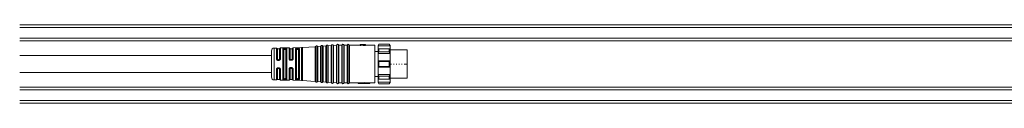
# Model space of a CAD drawing. Header units: millimetres. Extents: x -1079 to 3821, y 211 to 861.
# Tile 5 of 26: x -653 to -281, y 212 to 242. Entities that reach past the tile are written whole.
import ezdxf

# ---------------------------------------------------------------- set-up
doc = ezdxf.new("R2010")
doc.units = ezdxf.units.MM

# ---------------------------------------------------------------- blocks, each defined once
blk = doc.blocks.new('Drawing View3')
at = {"color": 7, "linetype": 'Continuous', "lineweight": 18}
for p, q in [((1877.5, 18), (77.5, 18)), ((1877.5, 17), (77.5, 17)), ((1877.5, 13.05), (77.5, 13.05)), ((1877.5, 12.05), (77.5, 12.05)), ((172.7, 8.27), (172.7, -1.77)), ((174.53, 9.28), (173.68, 9.27)), ((173.68, 9.27), (173.68, -2.76)), ((174.53, 9.28), (174.53, 9.28)), ((174.53, 5.26), (174.53, 9.28)), ((174.72, 9.16), (174.72, 9.17)), ((174.72, 5.22), (174.72, 9.16)), ((175.7, 9.05), (174.9, 9.05)), ((174.9, 9.05), (174.9, 5.18)), ((175.7, 5.18), (175.7, 9.05)), ((175.89, 9.18), (175.89, 5.23)), ((179.31, 9.36), (176.07, 9.31)), ((176.07, 9.31), (176.07, 5.27)), ((176.92, -2.45), (176.92, 8.95)), ((177.11, 8.82), (177.11, -2.32)), ((177.3, 8.69), (177.3, -2.19)), ((177.8, 9.17), (177.6, 9.16)), ((177.8, 8.98), (177.6, 8.98)), ((177.6, 8.79), (177.8, 8.79)), ((178.1, -2.19), (178.1, 8.69)), ((178.29, -2.33), (178.29, 8.83)), ((178.48, 8.97), (178.48, -2.47)), ((179.31, 9.36), (179.31, 9.36)), ((179.31, 5.36), (179.31, 9.36)), ((179.51, 5.31), (179.51, 9.2)), ((180.5, 9.05), (179.7, 9.05)), ((179.7, 9.05), (179.7, 5.25)), ((180.5, 5.25), (180.5, 9.05)), ((180.7, 9.22), (180.7, 5.31)), ((183.98, 9.44), (180.89, 9.38)), ((180.89, 9.38), (180.89, 5.37)), ((181.76, 9.12), (181.7, 9.02)), ((181.7, -2.52), (181.7, 9.02)), ((181.9, 8.86), (181.9, -2.36)), ((182.1, 8.69), (182.1, -2.19)), ((182.4, 8.98), (182.4, 9.05)), ((182.6, 9.05), (182.4, 9.05)), ((182.4, 8.98), (182.6, 8.98)), ((182.4, 8.79), (182.6, 8.79)), ((182.6, 9.05), (182.6, 8.98)), ((182.9, -2.19), (182.9, 8.69)), ((183.09, 8.9), (183.1, 8.87)), ((183.1, -2.37), (183.1, 8.87)), ((183.3, 9.04), (183.28, 9.09)), ((183.3, 9.04), (183.3, -2.54)), ((183.98, 9.43), (183.98, 9.44)), ((183.98, -2.94), (183.98, 9.43)), ((189.24, 9.8), (184.42, 9.45)), ((184.42, 9.45), (184.42, -2.95)), ((184.42, 9.45), (184.42, 9.45)), ((189.24, -3.3), (189.24, 9.8)), ((189.24, 9.8), (189.24, 9.8)), ((189.42, 9.93), (189.42, -3.43)), ((189.42, 9.93), (189.42, 9.93)), ((189.97, 9.97), (189.97, -3.47)), ((191.24, 9.94), (190.16, 9.86)), ((190.16, 9.86), (190.16, 9.86)), ((190.16, 9.86), (190.16, -3.36)), ((191.24, -3.44), (191.24, 9.94)), ((191.24, 9.94), (191.24, 9.94)), ((191.42, 10.07), (191.42, -3.57)), ((191.42, 10.07), (191.42, 10.07)), ((191.97, 10.11), (191.97, -3.61)), ((193.24, 10.08), (192.16, 10.01)), ((192.16, 10.01), (192.16, 10)), ((192.16, 10), (192.16, -3.51)), ((193.24, -3.58), (193.24, 10.08)), ((193.24, 10.08), (193.24, 10.08)), ((193.42, 10.22), (193.42, 10.21)), ((193.42, 10.21), (193.42, -3.72)), ((193.97, 10.25), (193.97, -3.75)), ((195.24, 10.23), (194.16, 10.15)), ((194.16, 10.15), (194.16, 10.15)), ((194.16, 10.15), (194.16, -3.65)), ((195.24, 10.22), (195.24, 10.23)), ((195.24, -3.73), (195.24, 10.22)), ((195.42, 10.36), (195.42, -3.86)), ((195.42, 10.36), (195.42, 10.36)), ((195.97, 10.4), (195.97, -3.9)), ((197.24, 10.37), (196.16, 10.29)), ((196.16, 10.29), (196.16, 10.29)), ((196.16, 10.29), (196.16, -3.79)), ((197.24, -3.87), (197.24, 10.37)), ((197.24, 10.37), (197.24, 10.37)), ((197.42, 10.5), (197.42, -4)), ((197.42, 10.5), (197.42, 10.5)), ((197.97, 10.52), (197.97, -4.02)), ((198.16, 10.4), (198.16, 10.4)), ((198.16, 10.4), (198.16, -3.9)), ((199.24, 10.4), (198.16, 10.4)), ((199.24, -3.9), (199.24, 10.4)), ((199.24, 10.4), (199.24, 10.4)), ((199.43, 10.52), (199.43, -4.02)), ((199.43, 10.52), (199.43, 10.52)), ((199.97, 10.52), (199.97, -4.02)), ((200.16, 10.4), (200.16, 10.4)), ((200.16, 10.4), (200.16, -3.9)), ((201.24, 10.4), (200.16, 10.4)), ((201.24, -3.9), (201.24, 10.4)), ((201.24, 10.4), (201.24, 10.4)), ((201.43, 10.52), (201.43, -4.02)), ((201.43, 10.52), (201.43, 10.52)), ((201.97, 10.52), (201.97, -4.02)), ((202.16, 10.4), (202.16, 10.4)), ((202.16, 10.4), (202.16, -3.9)), ((206.2, 10.4), (202.16, 10.4)), ((206.2, 10.6), (206.41, 10.6)), ((206.2, 10.6), (206.2, 10.43)), ((206.41, 10.43), (206.2, 10.43)), ((206.2, 10.23), (206.2, 10.43)), ((206.2, 10.23), (206.41, 10.23)), ((206.41, 10.6), (207.48, 10.5)), ((206.41, 10.59), (207.35, 10.46)), ((206.41, 10.43), (206.41, 10.59)), ((206.41, 10.23), (206.41, 10.43)), ((206.41, 10.39), (207.35, 10.25)), ((207.73, 10.6), (206.46, 10.6)), ((207.35, 10.25), (207.35, 10.46)), ((207.48, 10.24), (207.48, 10.44)), ((207.65, 10.48), (207.73, 10.48)), ((207.73, 10.43), (207.65, 10.43)), ((207.65, 10.23), (207.65, 10.43)), ((207.65, 10.23), (207.73, 10.23)), ((207.73, 10.6), (207.73, 10.59)), ((207.73, 10.48), (207.73, 10.59)), ((207.73, 10.23), (207.73, 10.43)), ((207.86, 10.5), (207.86, 10.59)), ((207.9, 10.24), (207.9, 10.44)), ((207.94, 10.52), (207.94, 10.58)), ((207.99, 10.56), (207.99, 10.54)), ((208.2, 10.6), (208.02, 10.6)), ((208.07, 10.27), (208.07, 10.47)), ((208.16, 10.3), (208.16, 10.5)), ((208.2, 10.56), (208.2, 10.6)), ((208.2, 10.54), (208.2, 10.56)), ((208.2, 10.34), (208.2, 10.54)), ((211.7, 10.4), (208.2, 10.4)), ((211.7, -3.9), (211.7, 10.4)), ((213, 7.98), (211.7, 7.98)), ((213.3, 10.75), (213, 10.25)), ((213, 10.14), (213.3, 10.69)), ((213, 10.25), (213, 10.14)), ((213, 10.14), (217.5, 10.14)), ((213, 10.14), (213, 9)), ((213.3, 8.99), (213, 9)), ((213, 9), (213, 7.24)), ((213, 9), (217.5, 9)), ((213, 7.24), (213.3, 7.86)), ((217.2, 10.75), (213.3, 10.75)), ((213.3, 10.75), (213.3, 10.69)), ((213.3, 10.69), (217.2, 10.69)), ((213.3, 8.99), (213.3, 8.55)), ((213.3, 8.99), (217.2, 8.99)), ((213.3, 8.55), (213.3, 7.86)), ((213.3, 7.86), (217.2, 7.86)), ((217.5, 10.25), (217.2, 10.75)), ((217.2, 10.69), (217.2, 10.75)), ((217.2, 10.69), (217.5, 10.14)), ((217.5, 9), (217.2, 8.99)), ((217.2, 8.55), (217.2, 8.99)), ((217.2, 7.86), (217.2, 8.55)), ((217.2, 7.86), (217.5, 7.24)), ((217.5, 10.14), (217.5, 10.25)), ((217.5, 9), (217.5, 10.14)), ((217.5, 7.24), (217.5, 9)), ((224, 8.65), (217.5, 8.65)), ((224, 3.25), (224, 8.65)), ((175.2, 4.75), (175.2, 4.89)), ((175.2, 4.89), (175.4, 4.89)), ((175.2, 4.75), (175.4, 4.75)), ((175.2, 4.6), (175.4, 4.6)), ((175.4, 4.75), (175.4, 4.89)), ((179.67, 4.93), (179.6, 5.02)), ((179.66, 4.95), (179.7, 4.93)), ((179.66, 4.95), (179.68, 4.94)), ((179.68, 4.94), (179.67, 4.94)), ((179.67, 4.94), (179.68, 4.94)), ((180.2, 4.96), (180, 4.96)), ((180, 4.82), (180.2, 4.82)), ((180.61, 5.04), (180.63, 5.05)), ((180.65, 5.11), (180.63, 5.05)), ((213, 7.24), (217.5, 7.24)), ((213, 7.24), (213, 4.5)), ((213, 4.5), (213, 3.25)), ((213.3, 4.18), (213, 4.5)), ((213, 4.5), (217.5, 4.5)), ((213.3, 4.18), (213.3, 3.25)), ((213.3, 4.18), (217.2, 4.18)), ((217.5, 4.5), (217.2, 4.18)), ((217.2, 3.25), (217.2, 4.18)), ((217.5, 4.5), (217.5, 7.24)), ((217.5, 3.25), (217.5, 4.5)), ((174.53, -2.78), (174.53, 1.17)), ((174.72, -2.67), (174.72, 1.21)), ((174.9, 1.25), (174.9, -2.55)), ((175.4, 1.83), (175.2, 1.83)), ((175.4, 1.68), (175.2, 1.68)), ((175.2, 1.68), (175.2, 1.54)), ((175.4, 1.54), (175.2, 1.54)), ((175.4, 1.68), (175.4, 1.54)), ((175.7, -2.55), (175.7, 1.25)), ((175.89, 1.2), (175.89, -2.68)), ((176.07, 1.16), (176.07, -2.8)), ((179.31, -2.86), (179.31, 1.21)), ((179.51, -2.7), (179.51, 1.27)), ((179.61, 1.57), (179.69, 1.66)), ((179.68, 1.63), (179.71, 1.66)), ((179.71, 1.66), (179.69, 1.66)), ((179.7, 1.32), (179.7, -2.55)), ((180.2, 1.75), (180, 1.75)), ((180, 1.61), (180.2, 1.61)), ((180.5, -2.55), (180.5, 1.32)), ((180.56, 1.6), (180.52, 1.63)), ((180.6, 1.55), (180.62, 1.54)), ((180.6, 1.55), (180.62, 1.54)), ((180.62, 1.54), (180.65, 1.47)), ((180.62, 1.54), (180.65, 1.47)), ((180.7, 1.26), (180.7, -2.72)), ((180.89, 1.21), (180.89, -2.88)), ((213, 3.25), (213, 2)), ((213, 2), (213.3, 2.32)), ((213, 2), (217.5, 2)), ((213, 2), (213, -0.74)), ((213.3, 3.25), (213.3, 2.32)), ((213.3, 2.32), (217.2, 2.32)), ((217.2, 2.32), (217.2, 3.25)), ((217.2, 2.32), (217.5, 2)), ((217.5, 2), (217.5, 3.25)), ((217.5, -0.74), (217.5, 2)), ((217.85, 3.25), (218.04, 3.25)), ((218.85, 3.25), (219.04, 3.25)), ((219.85, 3.25), (220.04, 3.25)), ((220.85, 3.25), (221.04, 3.25)), ((221.85, 3.25), (222.04, 3.25)), ((222.85, 3.25), (224, 3.25)), ((224, -2.15), (224, 3.25)), ((173.68, -2.76), (173.68, -2.77)), ((174.53, -2.78), (173.68, -2.77)), ((174.9, -2.55), (175.7, -2.55)), ((176.07, -2.8), (176.07, -2.81)), ((179.31, -2.86), (176.07, -2.81)), ((177.8, -2.29), (177.6, -2.29)), ((177.6, -2.48), (177.8, -2.48)), ((177.6, -2.66), (177.8, -2.67)), ((179.7, -2.55), (180.5, -2.55)), ((183.98, -2.94), (180.89, -2.88)), ((180.89, -2.88), (180.89, -2.88)), ((181.7, -2.52), (181.76, -2.62)), ((182.6, -2.29), (182.4, -2.29)), ((182.4, -2.55), (182.4, -2.48)), ((182.6, -2.48), (182.4, -2.48)), ((182.4, -2.55), (182.6, -2.55)), ((182.6, -2.48), (182.6, -2.55)), ((183.1, -2.37), (183.09, -2.4)), ((184.42, -2.95), (189.24, -3.3)), ((191.24, -3.44), (190.16, -3.36)), ((193.24, -3.58), (192.16, -3.51)), ((195.24, -3.73), (194.16, -3.65)), ((213, -1.47), (211.7, -1.47)), ((213, -0.74), (217.5, -0.74)), ((213.3, -1.36), (213, -0.74)), ((213, -0.74), (213, -2.5)), ((213, -2.5), (213.3, -2.49)), ((213, -2.5), (217.5, -2.5)), ((213, -2.5), (213, -3.64)), ((213, -3.64), (217.5, -3.64)), ((213.3, -4.19), (213, -3.64)), ((213, -3.64), (213, -3.75)), ((213.3, -1.36), (217.2, -1.36)), ((213.3, -1.36), (213.3, -2.05)), ((213.3, -2.05), (213.3, -2.49)), ((213.3, -2.49), (217.2, -2.49)), ((217.5, -0.74), (217.2, -1.36)), ((217.2, -2.05), (217.2, -1.36)), ((217.2, -2.49), (217.2, -2.05)), ((217.2, -2.49), (217.5, -2.5)), ((217.5, -3.64), (217.2, -4.19)), ((217.5, -2.5), (217.5, -0.74)), ((217.5, -2.15), (224, -2.15)), ((217.5, -3.64), (217.5, -2.5)), ((217.5, -3.75), (217.5, -3.64)), ((1877.5, -5.55), (77.5, -5.55)), ((1877.5, -6.55), (77.5, -6.55)), ((197.24, -3.87), (196.16, -3.79)), ((199.24, -3.9), (198.16, -3.9)), ((201.24, -3.9), (200.16, -3.9)), ((203.54, -3.9), (202.16, -3.9)), ((203.54, -3.9), (203.77, -3.9)), ((205.4, -3.9), (203.77, -3.9)), ((207.9, -3.84), (205.4, -3.84)), ((205.4, -3.84), (205.4, -4.04)), ((205.4, -4.04), (205.4, -4.1)), ((205.4, -4.04), (207.9, -4.04)), ((205.4, -4.1), (209.9, -4.1)), ((207.9, -3.74), (209.9, -3.9)), ((207.9, -3.74), (207.9, -3.95)), ((207.9, -3.95), (209.9, -4.1)), ((207.9, -3.95), (207.9, -4.04)), ((211.7, -3.9), (209.9, -3.9)), ((209.9, -3.9), (209.9, -4.1)), ((213, -3.75), (213.3, -4.25)), ((213.3, -4.19), (217.2, -4.19)), ((213.3, -4.19), (213.3, -4.25)), ((213.3, -4.25), (217.2, -4.25)), ((217.2, -4.25), (217.5, -3.75)), ((217.2, -4.25), (217.2, -4.19)), ((1877.5, -10.5), (77.5, -10.5)), ((1877.5, -11.5), (77.5, -11.5))]:
    blk.add_line(p, q, dxfattribs=at)
at = {"color": 7, "linetype": 'Continuous', "lineweight": 18, "flags": 128}
for points in [[(182.6, 9.25), (182.48, 9.25), (182.4, 9.24)], [(180, 4.67), (180.11, 4.67), (180.2, 4.67)], [(180.2, 1.91), (180.08, 1.91), (180, 1.91)], [(182.4, -2.55), (182.4, -2.58), (182.4, -2.61), (182.4, -2.65), (182.4, -2.67), (182.4, -2.7), (182.4, -2.72), (182.4, -2.73), (182.4, -2.74)], [(182.4, -2.74), (182.51, -2.75), (182.6, -2.75)]]:
    blk.add_lwpolyline(points, dxfattribs=at)
at = {"color": 7, "linetype": 'Continuous', "lineweight": 18}
for centre, radius, start, end in [((173.7, 8.27), 1, 90.9414, 180), ((174.54, 9.08), 0.2, 25.1232, 90.9414), ((174.9, 9.25), 0.2, 205.1232, 270), ((175.7, 9.25), 0.2, 270, 338.8076), ((176.07, 9.11), 0.2, 90.9414, 158.8076), ((179.31, 9.16), 0.2, 13.2085, 90.9414), ((179.7, 9.25), 0.2, 193.2085, 270), ((180.5, 9.25), 0.2, 270, 350.5945), ((180.89, 9.18), 0.2, 90.9414, 170.5945), ((183.85, 17.43), 8, 270.9414, 274.0718), ((189.23, 10), 0.2, 274.0718, 340.4937), ((189.7, 9.83), 0.3, 90, 160.4937), ((189.7, 9.83), 0.3, 27.65, 90), ((190.14, 10.06), 0.2, 207.65, 270), ((190.14, 10.06), 0.2, 270, 274.0718), ((191.23, 10.14), 0.2, 274.0718, 340.4937), ((191.7, 9.97), 0.3, 90, 160.4937), ((191.7, 9.97), 0.3, 27.65, 90), ((192.14, 10.2), 0.2, 207.65, 270), ((192.14, 10.2), 0.2, 270, 274.0718), ((193.23, 10.28), 0.2, 274.0718, 340.4937), ((193.7, 10.12), 0.3, 90, 160.4937), ((193.7, 10.12), 0.3, 27.65, 90), ((194.14, 10.35), 0.2, 207.65, 270), ((194.14, 10.35), 0.2, 270, 274.0718), ((195.23, 10.42), 0.2, 274.0718, 340.4937), ((195.7, 10.26), 0.3, 90, 160.4937), ((195.7, 10.26), 0.3, 27.65, 90), ((196.14, 10.49), 0.2, 207.65, 270), ((196.14, 10.49), 0.2, 270, 274.0718), ((197.23, 10.57), 0.2, 274.0718, 340.4937), ((197.7, 10.4), 0.3, 90, 160.4937), ((197.7, 10.4), 0.3, 23.5782, 90), ((198.16, 10.6), 0.2, 203.5782, 270), ((199.24, 10.6), 0.2, 270, 336.4218), ((199.7, 10.4), 0.3, 90, 156.4218), ((199.7, 10.4), 0.3, 23.5782, 90), ((200.16, 10.6), 0.2, 203.5782, 270), ((201.24, 10.6), 0.2, 270, 336.4218), ((201.7, 10.4), 0.3, 90, 156.4218), ((201.7, 10.4), 0.3, 23.5782, 90), ((202.16, 10.6), 0.2, 203.5782, 270), ((173.7, -1.77), 1, 180, 269.0586), ((174.54, -2.58), 0.2, 269.0586, 334.8768), ((174.9, -2.75), 0.2, 90, 154.8768), ((175.7, -2.75), 0.2, 21.1924, 90), ((176.07, -2.61), 0.2, 201.1924, 269.0586), ((179.31, -2.66), 0.2, 269.0586, 346.7915), ((179.7, -2.75), 0.2, 90, 166.7915), ((180.5, -2.75), 0.2, 9.4055, 90), ((180.89, -2.68), 0.2, 189.4055, 269.0586), ((183.85, -10.93), 8, 85.9282, 89.0586), ((189.23, -3.5), 0.2, 19.5063, 85.9282), ((189.7, -3.33), 0.3, 199.5063, 270), ((189.7, -3.33), 0.3, 270, 332.35), ((190.14, -3.56), 0.2, 90, 152.35), ((190.14, -3.56), 0.2, 85.9282, 90), ((191.23, -3.64), 0.2, 19.5063, 85.9282), ((191.7, -3.47), 0.3, 199.5063, 270), ((191.7, -3.47), 0.3, 270, 332.35), ((192.14, -3.7), 0.2, 90, 152.35), ((192.14, -3.7), 0.2, 85.9282, 90), ((193.23, -3.78), 0.2, 19.5063, 85.9282), ((193.7, -3.62), 0.3, 199.5063, 270), ((194.14, -3.85), 0.2, 90, 152.35), ((194.14, -3.85), 0.2, 85.9282, 90), ((193.7, -3.62), 0.3, 270, 332.35), ((195.23, -3.92), 0.2, 19.5063, 85.9282), ((195.7, -3.76), 0.3, 199.5063, 270), ((195.7, -3.76), 0.3, 270, 332.35), ((196.14, -3.99), 0.2, 90, 152.35), ((196.14, -3.99), 0.2, 85.9282, 90), ((197.23, -4.07), 0.2, 19.5063, 85.9282), ((197.7, -3.9), 0.3, 199.5063, 270), ((197.7, -3.9), 0.3, 270, 336.4218), ((198.16, -4.1), 0.2, 90, 156.4218), ((199.24, -4.1), 0.2, 23.5782, 90), ((199.7, -3.9), 0.3, 203.5782, 270), ((199.7, -3.9), 0.3, 270, 336.4218), ((200.16, -4.1), 0.2, 90, 156.4218), ((201.24, -4.1), 0.2, 23.5782, 90), ((201.7, -3.9), 0.3, 203.5782, 270), ((201.7, -3.9), 0.3, 270, 336.4218), ((202.16, -4.1), 0.2, 90, 156.4218)]:
    blk.add_arc(centre, radius, start, end, dxfattribs=at)
for points, knots in [([(177.6, 9.16), (177.5, 9.16), (177.3, 9.15), (177.08, 9.1), (176.94, 9.03), (176.93, 8.97), (176.92, 8.95)], [0, 0, 0, 0, 0.267435, 0.545129, 0.771587, 1, 1, 1, 1]), ([(177.11, 8.82), (177.12, 8.84), (177.13, 8.89), (177.24, 8.93), (177.38, 8.96), (177.5, 8.97), (177.57, 8.97), (177.6, 8.98)], [0, 0, 0, 0, 0.25154, 0.501516, 0.750497, 0.875418, 1, 1, 1, 1]), ([(177.3, 8.69), (177.31, 8.71), (177.32, 8.74), (177.4, 8.77), (177.5, 8.79), (177.57, 8.79), (177.6, 8.79)], [0, 0, 0, 0, 0.286333, 0.566645, 0.783294, 1, 1, 1, 1]), ([(177.6, 9.16), (177.6, 9.15), (177.6, 9.14), (177.6, 9.1), (177.6, 9.04), (177.6, 9), (177.6, 8.98)], [0, 0, 0, 0, 0.251401, 0.499942, 0.748554, 1, 1, 1, 1]), ([(178.48, 8.97), (178.47, 9), (178.46, 9.05), (178.37, 9.09), (178.26, 9.13), (178.1, 9.16), (177.93, 9.17), (177.84, 9.17), (177.8, 9.17)], [0, 0, 0, 0, 0.249761, 0.383741, 0.512149, 0.756159, 0.878095, 1, 1, 1, 1]), ([(177.8, 9.17), (177.8, 9.16), (177.8, 9.15), (177.8, 9.1), (177.8, 9.04), (177.8, 9), (177.8, 8.98)], [0, 0, 0, 0, 0.24324, 0.500063, 0.756851, 1, 1, 1, 1]), ([(177.8, 8.98), (177.83, 8.98), (177.9, 8.98), (178.02, 8.97), (178.16, 8.94), (178.27, 8.9), (178.29, 8.85), (178.29, 8.83)], [0, 0, 0, 0, 0.124869, 0.250002, 0.498994, 0.749016, 1, 1, 1, 1]), ([(177.8, 8.79), (177.84, 8.79), (177.93, 8.79), (178.03, 8.76), (178.09, 8.73), (178.1, 8.71), (178.1, 8.69)], [0, 0, 0, 0, 0.275977, 0.551671, 0.772108, 1, 1, 1, 1]), ([(182.4, 9.24), (182.33, 9.24), (182.2, 9.24), (182.01, 9.21), (181.86, 9.17), (181.79, 9.13), (181.76, 9.12)], [0, 0, 0, 0, 0.24118, 0.484217, 0.736021, 1, 1, 1, 1]), ([(181.94, 8.92), (181.94, 8.95), (181.93, 8.99), (181.88, 9.06), (181.82, 9.1), (181.78, 9.11), (181.76, 9.12)], [0, 0, 0, 0, 0.241453, 0.500003, 0.758551, 1, 1, 1, 1]), ([(181.9, 8.86), (181.9, 8.87), (181.91, 8.89), (181.93, 8.91), (181.94, 8.92)], [0, 0, 0, 0, 0.500952, 1, 1, 1, 1]), ([(181.94, 8.92), (181.97, 8.94), (182.01, 8.98), (182.12, 9.02), (182.26, 9.04), (182.35, 9.05), (182.4, 9.05)], [0, 0, 0, 0, 0.257979, 0.509232, 0.755839, 1, 1, 1, 1]), ([(181.94, 8.92), (181.97, 8.93), (182.02, 8.95), (182.13, 8.97), (182.26, 8.98), (182.35, 8.98), (182.4, 8.98)], [0, 0, 0, 0, 0.261383, 0.514816, 0.760828, 1, 1, 1, 1]), ([(182.1, 8.69), (182.11, 8.71), (182.12, 8.74), (182.2, 8.77), (182.3, 8.79), (182.37, 8.79), (182.4, 8.79)], [0, 0, 0, 0, 0.286333, 0.566645, 0.783294, 1, 1, 1, 1]), ([(182.6, 9.25), (182.68, 9.25), (182.84, 9.25), (183.05, 9.22), (183.21, 9.17), (183.26, 9.12), (183.28, 9.09)], [0, 0, 0, 0, 0.239621, 0.485413, 0.736282, 1, 1, 1, 1]), ([(182.6, 9.05), (182.66, 9.05), (182.78, 9.05), (182.93, 9.02), (183.04, 8.97), (183.07, 8.93), (183.09, 8.9)], [0, 0, 0, 0, 0.249725, 0.496887, 0.739826, 1, 1, 1, 1]), ([(182.6, 8.98), (182.66, 8.98), (182.77, 8.98), (182.92, 8.96), (183.04, 8.94), (183.07, 8.91), (183.09, 8.9)], [0, 0, 0, 0, 0.2461749, 0.4947133, 0.7402225, 1, 1, 1, 1]), ([(182.6, 8.79), (182.64, 8.79), (182.73, 8.79), (182.83, 8.76), (182.89, 8.73), (182.9, 8.71), (182.9, 8.69)], [0, 0, 0, 0, 0.2759772, 0.5516711, 0.7721081, 1, 1, 1, 1]), ([(183.09, 8.9), (183.09, 8.93), (183.1, 8.97), (183.15, 9.03), (183.21, 9.08), (183.26, 9.09), (183.28, 9.09)], [0, 0, 0, 0, 0.241118, 0.500002, 0.758885, 1, 1, 1, 1]), ([(207.35, 10.46), (207.37, 10.45), (207.42, 10.45), (207.46, 10.44), (207.48, 10.44)], [0, 0, 0, 0, 0.56, 1, 1, 1, 1]), ([(207.35, 10.25), (207.37, 10.25), (207.42, 10.24), (207.46, 10.24), (207.48, 10.24)], [0, 0, 0, 0, 0.5599998, 1, 1, 1, 1]), ([(207.48, 10.5), (207.51, 10.49), (207.57, 10.49), (207.62, 10.48), (207.65, 10.48)], [0, 0, 0, 0, 0.5599999, 1, 1, 1, 1]), ([(207.65, 10.43), (207.62, 10.43), (207.56, 10.44), (207.5, 10.44), (207.48, 10.44)], [0, 0, 0, 0, 0.56, 1, 1, 1, 1]), ([(207.48, 10.24), (207.51, 10.23), (207.57, 10.23), (207.62, 10.23), (207.65, 10.23)], [0, 0, 0, 0, 0.56, 1, 1, 1, 1]), ([(207.73, 10.6), (207.76, 10.6), (207.82, 10.6), (207.88, 10.6), (207.9, 10.6)], [0, 0, 0, 0, 0.56, 1, 1, 1, 1]), ([(207.86, 10.59), (207.84, 10.59), (207.79, 10.59), (207.75, 10.59), (207.73, 10.59)], [0, 0, 0, 0, 0.56, 1, 1, 1, 1]), ([(207.86, 10.5), (207.84, 10.49), (207.79, 10.49), (207.75, 10.48), (207.73, 10.48)], [0, 0, 0, 0, 0.56, 1, 1, 1, 1]), ([(207.9, 10.44), (207.87, 10.44), (207.81, 10.44), (207.76, 10.43), (207.73, 10.43)], [0, 0, 0, 0, 0.56, 1, 1, 1, 1]), ([(207.73, 10.23), (207.76, 10.23), (207.82, 10.23), (207.88, 10.23), (207.9, 10.24)], [0, 0, 0, 0, 0.56, 1, 1, 1, 1]), ([(207.86, 10.59), (207.88, 10.59), (207.9, 10.59), (207.93, 10.58), (207.94, 10.58)], [0, 0, 0, 0, 0.559999, 1, 1, 1, 1]), ([(207.94, 10.52), (207.93, 10.51), (207.9, 10.51), (207.87, 10.5), (207.86, 10.5)], [0, 0, 0, 0, 0.559999, 1, 1, 1, 1]), ([(207.9, 10.6), (207.93, 10.6), (207.99, 10.6), (208.05, 10.59), (208.07, 10.59)], [0, 0, 0, 0, 0.559999, 1, 1, 1, 1]), ([(208.07, 10.47), (208.04, 10.47), (207.98, 10.46), (207.93, 10.45), (207.9, 10.44)], [0, 0, 0, 0, 0.559999, 1, 1, 1, 1]), ([(208.07, 10.27), (208.04, 10.26), (207.98, 10.25), (207.93, 10.24), (207.9, 10.24)], [0, 0, 0, 0, 0.559999, 1, 1, 1, 1]), ([(207.94, 10.58), (207.95, 10.58), (207.97, 10.57), (207.98, 10.57), (207.99, 10.56)], [0, 0, 0, 0, 0.5599971, 1, 1, 1, 1]), ([(207.99, 10.54), (207.98, 10.54), (207.97, 10.53), (207.95, 10.52), (207.94, 10.52)], [0, 0, 0, 0, 0.559997, 1, 1, 1, 1]), ([(208.07, 10.59), (208.09, 10.59), (208.12, 10.59), (208.14, 10.59), (208.16, 10.58)], [0, 0, 0, 0, 0.5599985, 1, 1, 1, 1]), ([(208.16, 10.5), (208.14, 10.5), (208.11, 10.49), (208.08, 10.48), (208.07, 10.47)], [0, 0, 0, 0, 0.559998, 1, 1, 1, 1]), ([(208.16, 10.3), (208.14, 10.29), (208.11, 10.29), (208.08, 10.27), (208.07, 10.27)], [0, 0, 0, 0, 0.559998, 1, 1, 1, 1]), ([(208.16, 10.58), (208.17, 10.58), (208.18, 10.57), (208.19, 10.56), (208.2, 10.56)], [0, 0, 0, 0, 0.559994, 1, 1, 1, 1]), ([(208.2, 10.54), (208.19, 10.53), (208.18, 10.52), (208.16, 10.51), (208.16, 10.5)], [0, 0, 0, 0, 0.559996, 1, 1, 1, 1]), ([(208.2, 10.34), (208.19, 10.33), (208.18, 10.32), (208.16, 10.31), (208.16, 10.3)], [0, 0, 0, 0, 0.559996, 1, 1, 1, 1]), ([(172.7, 6.5), (170.59, 6.5), (166.7, 6.5), (161.36, 6.5), (157.02, 6.5), (153.48, 6.5), (150.41, 6.5), (147.44, 6.5), (144.42, 6.5), (135.96, 6.5), (117.04, 6.5), (95.76, 6.5), (80.9, 6.5), (77.5, 6.5)], [0, 0, 0, 0, 0.066419, 0.122373, 0.167883, 0.202972, 0.233577, 0.264722, 0.296406, 0.328556, 0.53102, 0.892587, 1, 1, 1, 1]), ([(174.53, 5.26), (174.54, 5.18), (174.56, 5.05), (174.64, 4.89), (174.73, 4.79), (174.83, 4.7), (174.99, 4.62), (175.11, 4.61), (175.2, 4.6)], [0, 0, 0, 0, 0.247774, 0.377676, 0.510624, 0.642416, 0.769734, 1, 1, 1, 1]), ([(175.2, 4.75), (175.14, 4.76), (175.01, 4.77), (174.85, 4.88), (174.74, 5.04), (174.73, 5.16), (174.72, 5.22)], [0, 0, 0, 0, 0.248719, 0.498088, 0.748561, 1, 1, 1, 1]), ([(174.9, 5.18), (174.9, 5.15), (174.91, 5.07), (174.98, 4.97), (175.08, 4.91), (175.16, 4.9), (175.2, 4.89)], [0, 0, 0, 0, 0.25191, 0.506201, 0.756885, 1, 1, 1, 1]), ([(175.2, 4.75), (175.2, 4.75), (175.2, 4.74), (175.2, 4.7), (175.2, 4.66), (175.2, 4.62), (175.2, 4.6)], [0, 0, 0, 0, 0.251195, 0.500058, 0.748854, 1, 1, 1, 1]), ([(175.4, 4.6), (175.48, 4.61), (175.61, 4.62), (175.77, 4.71), (175.91, 4.82), (176.04, 5.01), (176.06, 5.18), (176.07, 5.27)], [0, 0, 0, 0, 0.239085, 0.362958, 0.487455, 0.74218, 1, 1, 1, 1]), ([(175.89, 5.23), (175.88, 5.16), (175.87, 5.04), (175.75, 4.88), (175.62, 4.8), (175.5, 4.76), (175.43, 4.75), (175.4, 4.75)], [0, 0, 0, 0, 0.251106, 0.500918, 0.749973, 0.874947, 1, 1, 1, 1]), ([(175.4, 4.89), (175.44, 4.9), (175.52, 4.91), (175.62, 4.97), (175.69, 5.07), (175.7, 5.15), (175.7, 5.18)], [0, 0, 0, 0, 0.244541, 0.494439, 0.747625, 1, 1, 1, 1]), ([(175.4, 4.75), (175.4, 4.75), (175.4, 4.74), (175.4, 4.7), (175.4, 4.66), (175.4, 4.62), (175.4, 4.6)], [0, 0, 0, 0, 0.2442222, 0.4999405, 0.7556907, 1, 1, 1, 1]), ([(179.31, 5.36), (179.31, 5.31), (179.32, 5.21), (179.37, 5.07), (179.44, 4.94), (179.52, 4.87), (179.55, 4.83)], [0, 0, 0, 0, 0.245982, 0.506182, 0.763262, 1, 1, 1, 1]), ([(179.66, 4.96), (179.64, 4.97), (179.6, 5.02), (179.55, 5.1), (179.51, 5.2), (179.51, 5.27), (179.51, 5.31)], [0, 0, 0, 0, 0.199428, 0.46575, 0.7326, 1, 1, 1, 1]), ([(179.67, 4.94), (179.66, 4.93), (179.64, 4.92), (179.6, 4.88), (179.57, 4.85), (179.55, 4.83)], [0, 0, 0, 0, 0.340011, 0.680025, 1, 1, 1, 1]), ([(179.55, 4.83), (179.62, 4.79), (179.75, 4.69), (179.92, 4.68), (180, 4.67)], [0, 0, 0, 0, 0.506474, 1, 1, 1, 1]), ([(180, 4.82), (179.94, 4.83), (179.82, 4.84), (179.73, 4.9), (179.68, 4.94)], [0, 0, 0, 0, 0.498405, 1, 1, 1, 1]), ([(180, 4.96), (179.96, 4.97), (179.87, 4.98), (179.77, 5.06), (179.71, 5.15), (179.7, 5.22), (179.7, 5.25)], [0, 0, 0, 0, 0.275977, 0.551671, 0.772108, 1, 1, 1, 1]), ([(179.7, 4.93), (179.71, 4.92), (179.74, 4.89), (179.81, 4.86), (179.91, 4.83), (179.97, 4.83), (180, 4.83)], [0, 0, 0, 0, 0.111895, 0.411443, 0.707998, 1, 1, 1, 1]), ([(180.5, 5.25), (180.49, 5.21), (180.48, 5.13), (180.4, 5.03), (180.3, 4.97), (180.23, 4.97), (180.2, 4.96)], [0, 0, 0, 0, 0.286333, 0.566645, 0.783294, 1, 1, 1, 1]), ([(180.61, 5.04), (180.59, 5.01), (180.54, 4.95), (180.44, 4.88), (180.32, 4.83), (180.24, 4.82), (180.2, 4.82)], [0, 0, 0, 0, 0.250656, 0.499639, 0.748804, 1, 1, 1, 1]), ([(180.2, 4.67), (180.25, 4.67), (180.37, 4.68), (180.53, 4.75), (180.67, 4.85), (180.74, 4.94), (180.78, 4.99)], [0, 0, 0, 0, 0.244679, 0.489815, 0.743445, 1, 1, 1, 1]), ([(180.2, 4.83), (180.23, 4.83), (180.3, 4.83), (180.37, 4.86), (180.4, 4.87)], [0, 0, 0, 0, 0.55053, 1, 1, 1, 1]), ([(180.7, 5.31), (180.69, 5.26), (180.69, 5.17), (180.64, 5.08), (180.61, 5.04)], [0, 0, 0, 0, 0.50107, 1, 1, 1, 1]), ([(180.63, 5.05), (180.64, 5.05), (180.67, 5.04), (180.72, 5.02), (180.76, 5), (180.78, 4.99)], [0, 0, 0, 0, 0.340191, 0.680378, 1, 1, 1, 1]), ([(180.78, 4.99), (180.81, 5.05), (180.88, 5.17), (180.89, 5.3), (180.89, 5.37)], [0, 0, 0, 0, 0.485244, 1, 1, 1, 1]), ([(77.5, 0), (80.01, 0), (89.8, 0), (106.88, 0), (124.69, 0), (138.15, 0), (145.31, 0), (150.59, 0), (154.62, 0), (159.7, 0), (165.85, 0), (170.3, 0), (172.7, 0)], [0, 0, 0, 0, 0.0790361, 0.3091428, 0.5392405, 0.6404277, 0.7332869, 0.7645214, 0.8067576, 0.860071, 0.9244762, 1, 1, 1, 1]), ([(175.2, 1.83), (175.1, 1.81), (174.91, 1.79), (174.69, 1.61), (174.56, 1.4), (174.54, 1.24), (174.53, 1.17)], [0, 0, 0, 0, 0.267981, 0.546138, 0.772629, 1, 1, 1, 1]), ([(174.72, 1.21), (174.73, 1.27), (174.74, 1.39), (174.85, 1.54), (175.01, 1.65), (175.14, 1.67), (175.2, 1.68)], [0, 0, 0, 0, 0.251896, 0.502235, 0.751514, 1, 1, 1, 1]), ([(175.2, 1.54), (175.16, 1.53), (175.08, 1.52), (174.98, 1.46), (174.91, 1.36), (174.9, 1.28), (174.9, 1.25)], [0, 0, 0, 0, 0.243752, 0.493162, 0.746575, 1, 1, 1, 1]), ([(175.2, 1.68), (175.2, 1.68), (175.2, 1.69), (175.2, 1.72), (175.2, 1.77), (175.2, 1.81), (175.2, 1.83)], [0, 0, 0, 0, 0.244355, 0.500002, 0.755649, 1, 1, 1, 1]), ([(176.07, 1.16), (176.06, 1.24), (176.05, 1.37), (175.96, 1.53), (175.87, 1.64), (175.76, 1.72), (175.61, 1.81), (175.48, 1.82), (175.4, 1.83)], [0, 0, 0, 0, 0.250831, 0.3796, 0.511972, 0.643916, 0.77138, 1, 1, 1, 1]), ([(175.4, 1.68), (175.4, 1.68), (175.4, 1.69), (175.4, 1.72), (175.4, 1.77), (175.4, 1.81), (175.4, 1.83)], [0, 0, 0, 0, 0.251175, 0.5, 0.748825, 1, 1, 1, 1]), ([(175.4, 1.68), (175.43, 1.67), (175.5, 1.67), (175.62, 1.63), (175.75, 1.54), (175.87, 1.39), (175.88, 1.26), (175.89, 1.2)], [0, 0, 0, 0, 0.124996, 0.24988, 0.498893, 0.748923, 1, 1, 1, 1]), ([(175.7, 1.25), (175.7, 1.28), (175.69, 1.36), (175.62, 1.46), (175.52, 1.52), (175.44, 1.53), (175.4, 1.54)], [0, 0, 0, 0, 0.25281, 0.507519, 0.757887, 1, 1, 1, 1]), ([(179.59, 1.77), (179.55, 1.73), (179.47, 1.67), (179.38, 1.53), (179.32, 1.38), (179.31, 1.27), (179.31, 1.21)], [0, 0, 0, 0, 0.239026, 0.480872, 0.740027, 1, 1, 1, 1]), ([(179.51, 1.27), (179.51, 1.3), (179.51, 1.38), (179.55, 1.48), (179.61, 1.57), (179.66, 1.61), (179.68, 1.63)], [0, 0, 0, 0, 0.276439, 0.551893, 0.826458, 1, 1, 1, 1]), ([(180, 1.91), (179.92, 1.9), (179.77, 1.89), (179.65, 1.81), (179.59, 1.77)], [0, 0, 0, 0, 0.4949115, 1, 1, 1, 1]), ([(179.69, 1.66), (179.68, 1.66), (179.67, 1.68), (179.63, 1.72), (179.6, 1.75), (179.59, 1.77)], [0, 0, 0, 0, 0.340043, 0.680083, 1, 1, 1, 1]), ([(179.7, 1.32), (179.71, 1.36), (179.72, 1.44), (179.8, 1.54), (179.9, 1.6), (179.97, 1.6), (180, 1.61)], [0, 0, 0, 0, 0.285261, 0.56524, 0.782325, 1, 1, 1, 1]), ([(179.71, 1.66), (179.75, 1.68), (179.84, 1.74), (179.95, 1.75), (180, 1.75)], [0, 0, 0, 0, 0.50052, 1, 1, 1, 1]), ([(180, 1.74), (179.97, 1.74), (179.91, 1.74), (179.82, 1.72), (179.75, 1.69), (179.72, 1.66), (179.71, 1.65)], [0, 0, 0, 0, 0.298295, 0.601169, 0.907165, 1, 1, 1, 1]), ([(180.76, 1.61), (180.73, 1.65), (180.66, 1.74), (180.52, 1.83), (180.36, 1.89), (180.25, 1.9), (180.2, 1.91)], [0, 0, 0, 0, 0.256096, 0.509575, 0.755037, 1, 1, 1, 1]), ([(180.2, 1.75), (180.24, 1.75), (180.32, 1.74), (180.43, 1.7), (180.53, 1.63), (180.58, 1.57), (180.6, 1.55)], [0, 0, 0, 0, 0.252641, 0.502481, 0.751075, 1, 1, 1, 1]), ([(180.41, 1.7), (180.38, 1.71), (180.31, 1.74), (180.23, 1.74), (180.2, 1.74)], [0, 0, 0, 0, 0.482689, 1, 1, 1, 1]), ([(180.2, 1.61), (180.24, 1.6), (180.33, 1.59), (180.43, 1.51), (180.49, 1.42), (180.5, 1.35), (180.5, 1.32)], [0, 0, 0, 0, 0.276915, 0.553061, 0.773142, 1, 1, 1, 1]), ([(180.6, 1.55), (180.63, 1.5), (180.68, 1.41), (180.69, 1.31), (180.7, 1.26)], [0, 0, 0, 0, 0.499413, 1, 1, 1, 1]), ([(180.62, 1.54), (180.63, 1.54), (180.65, 1.55), (180.71, 1.57), (180.74, 1.6), (180.76, 1.61)], [0, 0, 0, 0, 0.340194, 0.680391, 1, 1, 1, 1]), ([(180.89, 1.21), (180.89, 1.28), (180.87, 1.42), (180.8, 1.55), (180.76, 1.61)], [0, 0, 0, 0, 0.493619, 1, 1, 1, 1]), ([(176.92, -2.45), (176.93, -2.48), (176.95, -2.54), (177.1, -2.61), (177.3, -2.64), (177.47, -2.66), (177.55, -2.66), (177.6, -2.66)], [0, 0, 0, 0, 0.251806, 0.512867, 0.757708, 0.878904, 1, 1, 1, 1]), ([(177.6, -2.48), (177.57, -2.47), (177.5, -2.47), (177.38, -2.46), (177.24, -2.44), (177.13, -2.39), (177.12, -2.34), (177.11, -2.32)], [0, 0, 0, 0, 0.1246815, 0.249706, 0.4987558, 0.7488556, 1, 1, 1, 1]), ([(177.6, -2.29), (177.56, -2.29), (177.47, -2.29), (177.37, -2.26), (177.31, -2.23), (177.3, -2.21), (177.3, -2.19)], [0, 0, 0, 0, 0.275977, 0.551671, 0.772108, 1, 1, 1, 1]), ([(177.6, -2.66), (177.6, -2.66), (177.6, -2.64), (177.6, -2.6), (177.6, -2.54), (177.6, -2.5), (177.6, -2.48)], [0, 0, 0, 0, 0.243207, 0.499872, 0.756606, 1, 1, 1, 1]), ([(178.1, -2.19), (178.09, -2.21), (178.08, -2.24), (178, -2.27), (177.9, -2.29), (177.83, -2.29), (177.8, -2.29)], [0, 0, 0, 0, 0.286333, 0.566645, 0.783294, 1, 1, 1, 1]), ([(178.29, -2.33), (178.29, -2.35), (178.27, -2.4), (178.16, -2.44), (178.02, -2.47), (177.9, -2.48), (177.83, -2.48), (177.8, -2.48)], [0, 0, 0, 0, 0.251331, 0.501166, 0.750173, 0.875215, 1, 1, 1, 1]), ([(177.8, -2.67), (177.89, -2.66), (178.1, -2.66), (178.32, -2.62), (178.46, -2.55), (178.47, -2.5), (178.48, -2.47)], [0, 0, 0, 0, 0.2670935, 0.5446715, 0.7712334, 1, 1, 1, 1]), ([(177.8, -2.66), (177.8, -2.66), (177.8, -2.64), (177.8, -2.6), (177.8, -2.54), (177.8, -2.5), (177.8, -2.48)], [0, 0, 0, 0, 0.251426, 0.499997, 0.748572, 1, 1, 1, 1]), ([(181.94, -2.42), (181.94, -2.45), (181.93, -2.49), (181.88, -2.56), (181.82, -2.6), (181.78, -2.61), (181.76, -2.62)], [0, 0, 0, 0, 0.241452, 0.500002, 0.75855, 1, 1, 1, 1]), ([(181.76, -2.62), (181.8, -2.64), (181.87, -2.68), (182.04, -2.72), (182.22, -2.74), (182.34, -2.74), (182.4, -2.74)], [0, 0, 0, 0, 0.293182, 0.56768, 0.777815, 1, 1, 1, 1]), ([(181.94, -2.42), (181.93, -2.41), (181.91, -2.39), (181.9, -2.37), (181.9, -2.36)], [0, 0, 0, 0, 0.499399, 1, 1, 1, 1]), ([(182.4, -2.48), (182.35, -2.48), (182.26, -2.48), (182.13, -2.47), (182.02, -2.45), (181.97, -2.43), (181.94, -2.42)], [0, 0, 0, 0, 0.239323, 0.485388, 0.738771, 1, 1, 1, 1]), ([(182.4, -2.55), (182.35, -2.55), (182.24, -2.54), (182.06, -2.5), (181.99, -2.45), (181.94, -2.42)], [0, 0, 0, 0, 0.279386, 0.559393, 1, 1, 1, 1]), ([(182.4, -2.29), (182.36, -2.29), (182.27, -2.29), (182.17, -2.26), (182.11, -2.23), (182.1, -2.21), (182.1, -2.19)], [0, 0, 0, 0, 0.2759772, 0.5516711, 0.7721081, 1, 1, 1, 1]), ([(182.9, -2.19), (182.89, -2.21), (182.88, -2.24), (182.8, -2.27), (182.7, -2.29), (182.63, -2.29), (182.6, -2.29)], [0, 0, 0, 0, 0.286333, 0.566645, 0.783294, 1, 1, 1, 1]), ([(183.09, -2.4), (183.07, -2.41), (183.04, -2.44), (182.92, -2.46), (182.77, -2.48), (182.66, -2.48), (182.6, -2.48)], [0, 0, 0, 0, 0.259674, 0.505877, 0.754727, 1, 1, 1, 1]), ([(183.09, -2.4), (183.07, -2.43), (183.04, -2.47), (182.93, -2.52), (182.78, -2.55), (182.66, -2.55), (182.6, -2.55)], [0, 0, 0, 0, 0.260203, 0.503108, 0.750294, 1, 1, 1, 1]), ([(182.6, -2.75), (182.68, -2.75), (182.84, -2.75), (183.05, -2.72), (183.21, -2.67), (183.26, -2.62), (183.28, -2.59)], [0, 0, 0, 0, 0.240986, 0.480354, 0.730325, 1, 1, 1, 1]), ([(183.09, -2.4), (183.09, -2.43), (183.1, -2.47), (183.15, -2.53), (183.21, -2.58), (183.26, -2.59), (183.28, -2.59)], [0, 0, 0, 0, 0.2411129, 0.4999947, 0.7588798, 1, 1, 1, 1]), ([(183.28, -2.59), (183.29, -2.58), (183.29, -2.57), (183.3, -2.55), (183.3, -2.54)], [0, 0, 0, 0, 0.559911, 1, 1, 1, 1])]:
    blk.add_open_spline(points, degree=3, knots=knots, dxfattribs=at)
for points in [[(177.11, 8.82), (177.1, 8.84), (177.09, 8.87), (177.04, 8.91), (176.98, 8.94), (176.94, 8.94), (176.92, 8.95)], [(177.3, 8.69), (177.28, 8.69), (177.24, 8.7), (177.18, 8.73), (177.14, 8.77), (177.12, 8.8), (177.11, 8.82)], [(177.6, 8.79), (177.6, 8.8), (177.6, 8.81), (177.6, 8.86), (177.6, 8.91), (177.6, 8.95), (177.6, 8.98)], [(177.8, 8.79), (177.8, 8.8), (177.8, 8.82), (177.8, 8.86), (177.8, 8.91), (177.8, 8.96), (177.8, 8.98)], [(178.1, 8.69), (178.12, 8.7), (178.17, 8.7), (178.22, 8.73), (178.27, 8.77), (178.29, 8.81), (178.29, 8.83)], [(178.29, 8.83), (178.3, 8.85), (178.32, 8.89), (178.36, 8.93), (178.42, 8.96), (178.46, 8.97), (178.48, 8.97)], [(181.9, 8.86), (181.9, 8.88), (181.88, 8.92), (181.84, 8.98), (181.77, 9.01), (181.72, 9.02), (181.7, 9.02)], [(182.1, 8.69), (182.08, 8.7), (182.03, 8.7), (181.97, 8.74), (181.92, 8.79), (181.91, 8.83), (181.9, 8.86)], [(182.4, 9.05), (182.4, 9.07), (182.4, 9.12), (182.4, 9.18), (182.4, 9.22), (182.4, 9.24), (182.4, 9.24)], [(182.4, 8.79), (182.4, 8.8), (182.4, 8.82), (182.4, 8.86), (182.4, 8.92), (182.4, 8.96), (182.4, 8.98)], [(182.6, 9.05), (182.6, 9.08), (182.6, 9.12), (182.6, 9.18), (182.6, 9.23), (182.6, 9.24), (182.6, 9.25)], [(182.6, 8.79), (182.6, 8.8), (182.6, 8.82), (182.6, 8.86), (182.6, 8.92), (182.6, 8.96), (182.6, 8.98)], [(182.9, 8.69), (182.93, 8.7), (182.98, 8.7), (183.04, 8.74), (183.09, 8.8), (183.1, 8.85), (183.1, 8.87)], [(183.1, 8.87), (183.1, 8.89), (183.11, 8.94), (183.16, 9), (183.22, 9.04), (183.27, 9.04), (183.3, 9.04)], [(174.72, 5.22), (174.71, 5.23), (174.69, 5.24), (174.65, 5.25), (174.59, 5.26), (174.55, 5.26), (174.53, 5.26)], [(174.72, 5.22), (174.73, 5.22), (174.75, 5.21), (174.79, 5.19), (174.84, 5.18), (174.88, 5.18), (174.9, 5.18)], [(175.89, 5.23), (175.88, 5.22), (175.86, 5.21), (175.81, 5.19), (175.76, 5.19), (175.72, 5.18), (175.7, 5.18)], [(175.89, 5.23), (175.9, 5.23), (175.91, 5.24), (175.96, 5.26), (176.01, 5.27), (176.05, 5.27), (176.07, 5.27)], [(179.51, 5.31), (179.5, 5.31), (179.48, 5.33), (179.44, 5.35), (179.38, 5.36), (179.33, 5.36), (179.31, 5.36)], [(179.7, 5.25), (179.68, 5.25), (179.63, 5.26), (179.57, 5.27), (179.53, 5.28), (179.51, 5.3), (179.51, 5.31)], [(180, 4.96), (180, 4.94), (180, 4.9), (180, 4.86), (180, 4.83), (180, 4.82), (180, 4.82)], [(180, 4.82), (180, 4.82), (180, 4.82), (180, 4.78), (180, 4.73), (180, 4.69), (180, 4.67)], [(180.2, 4.96), (180.2, 4.94), (180.2, 4.9), (180.2, 4.86), (180.2, 4.83), (180.2, 4.82), (180.2, 4.82)], [(180.2, 4.82), (180.2, 4.82), (180.2, 4.82), (180.2, 4.78), (180.2, 4.73), (180.2, 4.69), (180.2, 4.67)], [(180.5, 5.25), (180.52, 5.25), (180.57, 5.26), (180.63, 5.27), (180.68, 5.29), (180.69, 5.3), (180.7, 5.31)], [(180.7, 5.31), (180.7, 5.32), (180.72, 5.33), (180.76, 5.35), (180.82, 5.37), (180.87, 5.37), (180.89, 5.37)], [(174.72, 1.21), (174.71, 1.2), (174.69, 1.19), (174.65, 1.18), (174.59, 1.17), (174.55, 1.17), (174.53, 1.17)], [(174.72, 1.21), (174.73, 1.21), (174.75, 1.22), (174.79, 1.24), (174.84, 1.25), (174.88, 1.25), (174.9, 1.25)], [(175.89, 1.2), (175.88, 1.21), (175.86, 1.22), (175.81, 1.24), (175.76, 1.25), (175.72, 1.25), (175.7, 1.25)], [(175.89, 1.2), (175.9, 1.2), (175.91, 1.18), (175.96, 1.17), (176.01, 1.16), (176.05, 1.16), (176.07, 1.16)], [(179.51, 1.27), (179.5, 1.26), (179.48, 1.24), (179.44, 1.23), (179.38, 1.22), (179.33, 1.21), (179.31, 1.21)], [(179.7, 1.32), (179.68, 1.32), (179.63, 1.31), (179.57, 1.3), (179.53, 1.29), (179.51, 1.27), (179.51, 1.27)], [(180, 1.75), (180, 1.75), (180, 1.76), (180, 1.79), (180, 1.84), (180, 1.88), (180, 1.91)], [(180, 1.61), (180, 1.63), (180, 1.67), (180, 1.71), (180, 1.74), (180, 1.75), (180, 1.75)], [(180.2, 1.75), (180.2, 1.75), (180.2, 1.76), (180.2, 1.79), (180.2, 1.84), (180.2, 1.88), (180.2, 1.91)], [(180.2, 1.61), (180.2, 1.63), (180.2, 1.67), (180.2, 1.71), (180.2, 1.74), (180.2, 1.75), (180.2, 1.75)], [(180.5, 1.32), (180.52, 1.32), (180.57, 1.31), (180.63, 1.3), (180.68, 1.28), (180.69, 1.27), (180.7, 1.26)], [(180.7, 1.26), (180.7, 1.25), (180.72, 1.24), (180.76, 1.22), (180.82, 1.21), (180.87, 1.21), (180.89, 1.21)], [(177.11, -2.32), (177.1, -2.34), (177.09, -2.37), (177.04, -2.41), (176.98, -2.44), (176.94, -2.44), (176.92, -2.45)], [(177.3, -2.19), (177.28, -2.19), (177.24, -2.2), (177.18, -2.23), (177.14, -2.27), (177.12, -2.3), (177.11, -2.32)], [(177.6, -2.29), (177.6, -2.3), (177.6, -2.31), (177.6, -2.36), (177.6, -2.41), (177.6, -2.46), (177.6, -2.48)], [(177.8, -2.29), (177.8, -2.3), (177.8, -2.32), (177.8, -2.36), (177.8, -2.41), (177.8, -2.46), (177.8, -2.48)], [(178.1, -2.19), (178.12, -2.2), (178.17, -2.2), (178.22, -2.23), (178.27, -2.27), (178.29, -2.31), (178.29, -2.33)], [(178.29, -2.33), (178.3, -2.35), (178.32, -2.39), (178.36, -2.43), (178.42, -2.46), (178.46, -2.47), (178.48, -2.47)], [(181.9, -2.36), (181.9, -2.38), (181.88, -2.42), (181.84, -2.48), (181.77, -2.51), (181.72, -2.52), (181.7, -2.52)], [(182.1, -2.19), (182.08, -2.2), (182.03, -2.2), (181.97, -2.24), (181.92, -2.29), (181.91, -2.33), (181.9, -2.36)], [(182.4, -2.29), (182.4, -2.3), (182.4, -2.32), (182.4, -2.36), (182.4, -2.42), (182.4, -2.46), (182.4, -2.48)], [(182.6, -2.29), (182.6, -2.3), (182.6, -2.32), (182.6, -2.36), (182.6, -2.42), (182.6, -2.46), (182.6, -2.48)], [(182.6, -2.55), (182.6, -2.58), (182.6, -2.62), (182.6, -2.68), (182.6, -2.73), (182.6, -2.74), (182.6, -2.75)], [(182.9, -2.19), (182.93, -2.2), (182.98, -2.2), (183.04, -2.24), (183.09, -2.3), (183.1, -2.35), (183.1, -2.37)], [(183.1, -2.37), (183.1, -2.39), (183.11, -2.44), (183.16, -2.5), (183.22, -2.54), (183.27, -2.54), (183.3, -2.54)]]:
    blk.add_open_spline(points, degree=3, dxfattribs=at)

msp = doc.modelspace()

# ---------------------------------------------------------------- block references
at = {"color": 7, "linetype": 'Continuous', "lineweight": 18}
msp.add_blockref('Drawing View3', (-730.23, 223.74), dxfattribs=at)

doc.saveas('drawing.dxf')
